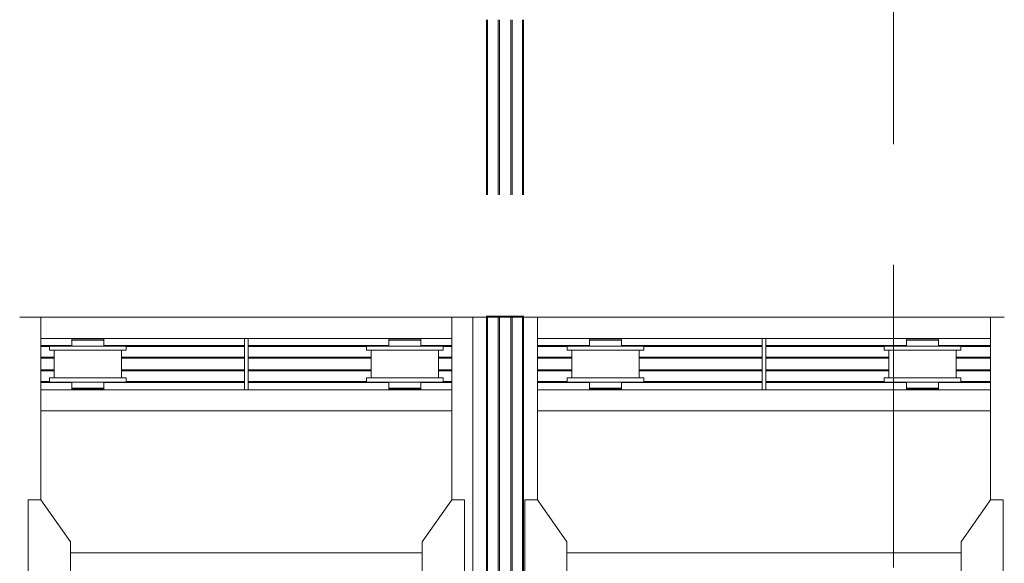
# Model space of a CAD drawing. Header units: millimetres. Extents: x 53746 to 116821, y -810352 to -765802.
# Tile 239 of 256: x 89091 to 93751, y -783289 to -780717. Entities that reach past the tile are written whole.
import ezdxf

# ---------------------------------------------------------------- set-up
doc = ezdxf.new("R2010")
doc.units = ezdxf.units.MM
doc.header["$MEASUREMENT"] = 0
doc.linetypes.add('DGN Style 3', pattern=[2002.806, 1430.575714, -572.230286])
doc.linetypes.add('DGN Style 6', pattern=[2720.955009, 1.430576, -572.230286, 1001.403, -572.230286, 1.430576, -572.230286])
for name, color, linetype, lineweight in [('Main Cradle', 7, 'Continuous', 0), ('Main Cradle Rails', 7, 'Continuous', 0), ('Side Slip Rails', 7, 'Continuous', 0)]:
    doc.layers.add(name, color=color, linetype=linetype, lineweight=lineweight)

# ---------------------------------------------------------------- blocks, each defined once
blk = doc.blocks.new('*U57')
at = {"color": 7, "linetype": 'DGN Style 3', "lineweight": 13}
blk.add_line((7943.4, 16213.2), (7943.4, -4026.1), dxfattribs=at)
at = {"layer": 'Main Cradle', "color": 7, "linetype": 'Continuous', "lineweight": 0}
for p, q in [((3808.3, 5952), (3908.3, 5952)), ((3908.3, 5952), (5853.5, 5952)), ((3908.3, 5952), (3908.3, 5852)), ((5853.5, 5952), (5853.5, 5852)), ((5953.5, 5952), (5853.5, 5952)), ((5953.5, 4569.1), (5953.5, 5952)), ((6018.4, 4569.1), (6018.4, 5952)), ((6023, 4569.1), (6023, 5952)), ((6073.4, 4569.1), (6073.4, 5952)), ((6078.4, 4569.1), (6078.4, 5952)), ((6133.4, 4569.1), (6133.4, 5952)), ((6138.4, 4569.1), (6138.4, 5952)), ((6188.7, 4569.1), (6188.7, 5952)), ((6193.4, 4569.1), (6193.4, 5952)), ((6258.3, 5088.7), (6258.3, 5952)), ((6258.3, 5952), (8403.5, 5952)), ((8403.5, 5952), (8403.5, 5088.7)), ((3908.3, 5852), (4872.9, 5852)), ((3908.3, 5609), (3908.3, 5852)), ((4054.7, 5844), (4054.7, 5815.5)), ((4090.9, 5849), (4090.9, 5852)), ((4093.9, 5849), (4093.4, 5849)), ((4130.9, 5844), (4101.7, 5844)), ((4159.2, 5849), (4159.1, 5849)), ((4159.4, 5849), (4159.2, 5849)), ((4160, 5849), (4159.4, 5849)), ((4166.3, 5849), (4160, 5849)), ((4167.8, 5849), (4166.3, 5849)), ((4167.8, 5849), (4170.9, 5849)), ((4170.9, 5852), (4170.9, 5849)), ((4184.7, 5844), (4201.3, 5844)), ((4207.1, 5844), (4201.3, 5844)), ((4888.9, 5852), (5853.5, 5852)), ((5554.7, 5844), (5554.7, 5815.5)), ((5590.9, 5849), (5590.9, 5852)), ((5630.9, 5844), (5601.7, 5844)), ((5667.8, 5849), (5670.9, 5849)), ((5670.9, 5852), (5670.9, 5849)), ((5684.7, 5844), (5701.3, 5844)), ((5707.1, 5844), (5701.3, 5844)), ((5707.1, 5815.5), (5707.1, 5844)), ((5853.5, 5609), (5853.5, 5852)), ((7322.9, 5852), (6258.3, 5852)), ((6504.7, 5849), (6510.5, 5849)), ((6527, 5849), (6510.5, 5849)), ((6540.9, 5849), (6540.9, 5852)), ((6620.9, 5852), (6620.9, 5849)), ((8403.5, 5852), (7338.9, 5852)), ((8004.7, 5849), (8010.5, 5849)), ((8027, 5849), (8010.5, 5849)), ((8040.9, 5849), (8040.9, 5852)), ((8120.9, 5852), (8120.9, 5849)), ((3971.9, 5665.5), (3971.9, 5795.5)), ((4191.7, 5795.5), (4130.9, 5795.5)), ((4200.2, 5795.5), (4191.7, 5795.5)), ((4201.3, 5815.5), (4207.1, 5815.5)), ((4289.9, 5795.5), (4289.9, 5665.5)), ((4312.1, 5815.5), (4298.3, 5815.5)), ((5471.9, 5665.5), (5471.9, 5795.5)), ((5560.5, 5815.5), (5559.7, 5815.5)), ((5700.2, 5795.5), (5630.9, 5795.5)), ((5701.3, 5815.5), (5707.1, 5815.5)), ((5789.9, 5795.5), (5789.9, 5665.5)), ((5812.1, 5815.5), (5798.3, 5815.5)), ((6399.7, 5795.5), (6413.4, 5795.5)), ((6421.9, 5665.5), (6421.9, 5795.5)), ((6511.5, 5815.5), (6580.9, 5815.5)), ((6650.2, 5815.5), (6580.9, 5815.5)), ((6739.9, 5795.5), (6739.9, 5665.5)), ((7899.7, 5795.5), (7913.4, 5795.5)), ((7921.9, 5665.5), (7921.9, 5795.5)), ((8011.5, 5815.5), (8080.9, 5815.5)), ((8141.7, 5795.5), (8080.9, 5795.5)), ((8239.9, 5795.5), (8239.9, 5665.5)), ((4061.5, 5645.5), (4130.9, 5645.5)), ((4200.2, 5645.5), (4130.9, 5645.5)), ((4312.1, 5665.5), (4298.3, 5665.5)), ((5561.5, 5645.5), (5630.9, 5645.5)), ((5700.2, 5645.5), (5630.9, 5645.5)), ((5812.1, 5665.5), (5798.3, 5665.5)), ((6399.7, 5645.5), (6413.4, 5645.5)), ((6510.5, 5645.5), (6504.7, 5645.5)), ((6511.5, 5665.5), (6520, 5665.5)), ((6520, 5665.5), (6580.9, 5665.5)), ((7899.7, 5645.5), (7913.4, 5645.5)), ((8010.5, 5645.5), (8004.7, 5645.5)), ((8011.5, 5665.5), (8020, 5665.5)), ((8020, 5665.5), (8080.9, 5665.5)), ((3908.3, 5609), (5853.5, 5609)), ((3908.3, 5509), (3908.3, 5609)), ((4090.9, 5609), (4090.9, 5612)), ((4170.9, 5612), (4170.9, 5609)), ((4184.7, 5612), (4201.3, 5612)), ((4207.1, 5612), (4201.3, 5612)), ((5590.9, 5609), (5590.9, 5612)), ((5670.9, 5612), (5670.9, 5609)), ((5684.7, 5612), (5701.3, 5612)), ((5707.1, 5612), (5701.3, 5612)), ((5853.5, 5509), (5853.5, 5609)), ((7322.9, 5609), (6258.3, 5609)), ((6504.7, 5617), (6510.5, 5617)), ((6527, 5617), (6510.5, 5617)), ((6543.9, 5612), (6540.9, 5612)), ((6540.9, 5609), (6540.9, 5612)), ((6543.9, 5612), (6545.5, 5612)), ((6545.5, 5612), (6551.7, 5612)), ((6551.7, 5612), (6552.3, 5612)), ((6552.3, 5612), (6552.5, 5612)), ((6552.5, 5612), (6552.6, 5612)), ((6580.9, 5617), (6610, 5617)), ((6617.8, 5612), (6618.3, 5612)), ((6620.9, 5612), (6620.9, 5609)), ((8403.5, 5609), (7338.9, 5609)), ((8004.7, 5617), (8010.5, 5617)), ((8027, 5617), (8010.5, 5617)), ((8043.9, 5612), (8040.9, 5612)), ((8040.9, 5609), (8040.9, 5612)), ((8043.9, 5612), (8045.5, 5612)), ((8045.5, 5612), (8051.7, 5612)), ((8051.7, 5612), (8052.3, 5612)), ((8052.3, 5612), (8052.5, 5612)), ((8052.5, 5612), (8052.6, 5612)), ((8080.9, 5617), (8110, 5617)), ((8117.8, 5612), (8118.3, 5612)), ((8120.9, 5612), (8120.9, 5609)), ((3908.3, 5509), (5853.5, 5509)), ((3908.3, 5088.7), (3908.3, 5509)), ((5853.5, 5088.7), (5853.5, 5509)), ((6258.3, 5509), (8403.5, 5509)), ((4048.3, 4837.7), (5713.5, 4837.7)), ((6398.3, 4837.7), (8263.5, 4837.7))]:
    blk.add_line(p, q, dxfattribs=at)
at = {"layer": 'Main Cradle', "color": 7, "linetype": 'Continuous', "lineweight": 0, "flags": 128}
for points in [[(6018.4, 5952), (5953.5, 5952), (5953.5, 5952)], [(6073.4, 5952), (6023, 5952), (6021.2, 5952), (6019.7, 5952), (6018.7, 5952), (6018.4, 5952), (6018.4, 5952)], [(6138.4, 5952), (6138.4, 5952), (6138, 5952), (6136.9, 5952), (6135.3, 5952), (6133.4, 5952), (6078.4, 5952), (6076.4, 5952), (6074.8, 5952), (6073.7, 5952), (6073.4, 5952), (6073.4, 5952)], [(6193.4, 5952), (6193.4, 5952), (6193, 5952), (6192, 5952), (6190.5, 5952), (6188.7, 5952), (6138.4, 5952)], [(6258.3, 5952), (6258.3, 5952), (6193.4, 5952)], [(8403.5, 5952), (8403.5, 5952), (8468.4, 5952)], [(4207.1, 5844), (4207.1, 5844), (4207.1, 5849), (4201.3, 5849), (4184.7, 5849), (4160, 5849), (4130.9, 5849), (4101.7, 5849), (4077, 5849), (4060.5, 5849), (4054.7, 5849), (4054.7, 5844), (4054.7, 5844)], [(4077, 5844), (4077, 5844), (4060.5, 5844), (4054.7, 5844), (4054.7, 5844)], [(4077, 5844), (4060.5, 5844), (4060.5, 5844)], [(4101.7, 5844), (4101.7, 5844), (4077, 5844)], [(4093.4, 5849), (4090.9, 5849), (4090.9, 5849)], [(4130.9, 5844), (4101.7, 5844), (4101.7, 5844)], [(4184.7, 5844), (4160, 5844), (4130.9, 5844), (4130.9, 5844)], [(4207.1, 5815.5), (4207.1, 5844), (4207.1, 5844)], [(4888.9, 5609), (4888.9, 5609), (4888.9, 5852), (4872.9, 5852), (4872.9, 5609)], [(5707.1, 5844), (5707.1, 5844), (5707.1, 5849), (5701.3, 5849), (5684.7, 5849), (5660, 5849), (5630.9, 5849), (5601.7, 5849), (5577, 5849), (5560.5, 5849), (5554.7, 5849), (5554.7, 5844), (5554.7, 5844)], [(5577, 5844), (5577, 5844), (5560.5, 5844), (5554.7, 5844), (5554.7, 5844)], [(5577, 5844), (5560.5, 5844), (5560.5, 5844)], [(5601.7, 5844), (5601.7, 5844), (5577, 5844)], [(5590.9, 5849), (5590.9, 5849), (5590.9, 5849), (5593.4, 5849), (5593.9, 5849), (5593.9, 5849), (5593.9, 5849)], [(5630.9, 5844), (5601.7, 5844), (5601.7, 5844)], [(5684.7, 5844), (5660, 5844), (5630.9, 5844), (5630.9, 5844)], [(5659.1, 5849), (5659.2, 5849), (5659.4, 5849), (5660, 5849)], [(5660, 5849), (5666.3, 5849), (5667.8, 5849)], [(6504.7, 5849), (6504.7, 5849), (6504.7, 5844), (6510.5, 5844), (6527, 5844), (6551.7, 5844), (6551.7, 5844)], [(6504.7, 5844), (6504.7, 5844), (6504.7, 5815.5)], [(6527, 5849), (6551.7, 5849), (6580.9, 5849), (6610, 5849), (6634.7, 5849), (6651.3, 5849), (6657.1, 5849)], [(6551.7, 5844), (6580.9, 5844), (6580.9, 5844)], [(6580.9, 5844), (6580.9, 5844), (6610, 5844), (6634.7, 5844), (6651.3, 5844), (6657.1, 5844)], [(6634.7, 5844), (6651.3, 5844), (6651.3, 5844)], [(6657.1, 5844), (6657.1, 5844), (6657.1, 5849), (6657.1, 5849)], [(6657.1, 5815.5), (6657.1, 5844), (6657.1, 5844)], [(7338.9, 5852), (7322.9, 5852), (7322.9, 5609), (7338.9, 5609), (7338.9, 5852)], [(8004.7, 5849), (8004.7, 5849), (8004.7, 5844), (8010.5, 5844), (8027, 5844), (8051.7, 5844), (8051.7, 5844)], [(8004.7, 5844), (8004.7, 5844), (8004.7, 5815.5)], [(8027, 5849), (8051.7, 5849), (8080.9, 5849), (8110, 5849), (8134.7, 5849), (8151.3, 5849), (8157.1, 5849)], [(8051.7, 5844), (8080.9, 5844), (8080.9, 5844)], [(8080.9, 5844), (8080.9, 5844), (8110, 5844), (8134.7, 5844), (8151.3, 5844), (8157.1, 5844)], [(8134.7, 5844), (8151.3, 5844), (8151.3, 5844)], [(8157.1, 5844), (8157.1, 5844), (8157.1, 5849), (8157.1, 5849)], [(8157.1, 5815.5), (8157.1, 5844), (8157.1, 5844)], [(3949.7, 5795.5), (3949.7, 5795.5), (3949.7, 5815.5), (3963.4, 5815.5), (4002.7, 5815.5), (4061.5, 5815.5), (4130.9, 5815.5), (4200.2, 5815.5), (4259, 5815.5), (4298.3, 5815.5)], [(3949.7, 5795.5), (3963.4, 5795.5), (4002.7, 5795.5), (4061.5, 5795.5), (4130.9, 5795.5)], [(4054.7, 5815.5), (4054.7, 5815.5), (4054.7, 5815.5), (4059.7, 5815.5), (4060.5, 5815.5)], [(4200.2, 5795.5), (4259, 5795.5), (4298.3, 5795.5), (4312.1, 5795.5)], [(4312.1, 5815.5), (4312.1, 5795.5), (4312.1, 5795.5)], [(5449.7, 5795.5), (5449.7, 5795.5), (5449.7, 5815.5), (5463.4, 5815.5), (5502.7, 5815.5), (5561.5, 5815.5), (5630.9, 5815.5), (5700.2, 5815.5), (5759, 5815.5), (5798.3, 5815.5)], [(5449.7, 5795.5), (5463.4, 5795.5), (5502.7, 5795.5), (5561.5, 5795.5), (5630.9, 5795.5)], [(5559.7, 5815.5), (5554.7, 5815.5), (5554.7, 5815.5)], [(5700.2, 5795.5), (5759, 5795.5), (5798.3, 5795.5), (5812.1, 5795.5)], [(5812.1, 5815.5), (5812.1, 5795.5), (5812.1, 5795.5)], [(6399.7, 5795.5), (6399.7, 5815.5), (6399.7, 5815.5)], [(6511.5, 5815.5), (6452.7, 5815.5), (6413.4, 5815.5), (6399.7, 5815.5)], [(6520, 5795.5), (6511.5, 5795.5), (6452.7, 5795.5), (6413.4, 5795.5)], [(6762.1, 5815.5), (6762.1, 5815.5), (6762.1, 5795.5), (6748.3, 5795.5), (6709, 5795.5), (6650.2, 5795.5), (6580.9, 5795.5), (6520, 5795.5)], [(6762.1, 5815.5), (6748.3, 5815.5), (6709, 5815.5), (6650.2, 5815.5), (6650.2, 5815.5)], [(7899.7, 5795.5), (7899.7, 5815.5), (7899.7, 5815.5)], [(8011.5, 5815.5), (7952.7, 5815.5), (7913.4, 5815.5), (7899.7, 5815.5)], [(8080.9, 5795.5), (8080.9, 5795.5), (8011.5, 5795.5), (7952.7, 5795.5), (7913.4, 5795.5)], [(8262.1, 5815.5), (8248.3, 5815.5), (8209, 5815.5), (8150.2, 5815.5), (8080.9, 5815.5)], [(8262.1, 5815.5), (8262.1, 5815.5), (8262.1, 5795.5), (8248.3, 5795.5), (8209, 5795.5), (8150.2, 5795.5), (8141.7, 5795.5)], [(3949.7, 5645.5), (3949.7, 5645.5), (3949.7, 5665.5), (3963.4, 5665.5), (4002.7, 5665.5), (4061.5, 5665.5), (4130.9, 5665.5), (4200.2, 5665.5), (4259, 5665.5), (4298.3, 5665.5)], [(3949.7, 5645.5), (3963.4, 5645.5), (4002.7, 5645.5), (4061.5, 5645.5), (4061.5, 5645.5)], [(4054.7, 5645.5), (4054.7, 5617), (4054.7, 5617)], [(4200.2, 5645.5), (4259, 5645.5), (4298.3, 5645.5), (4312.1, 5645.5)], [(4207.1, 5617), (4207.1, 5617), (4207.1, 5645.5)], [(4312.1, 5665.5), (4312.1, 5645.5), (4312.1, 5645.5)], [(5449.7, 5645.5), (5449.7, 5645.5), (5449.7, 5665.5), (5463.4, 5665.5), (5502.7, 5665.5), (5561.5, 5665.5), (5630.9, 5665.5), (5700.2, 5665.5), (5759, 5665.5), (5798.3, 5665.5)], [(5449.7, 5645.5), (5463.4, 5645.5), (5502.7, 5645.5), (5561.5, 5645.5), (5561.5, 5645.5)], [(5554.7, 5645.5), (5554.7, 5617), (5554.7, 5617)], [(5700.2, 5645.5), (5759, 5645.5), (5798.3, 5645.5), (5812.1, 5645.5)], [(5707.1, 5617), (5707.1, 5617), (5707.1, 5645.5)], [(5812.1, 5665.5), (5812.1, 5645.5), (5812.1, 5645.5)], [(6399.7, 5645.5), (6399.7, 5665.5), (6399.7, 5665.5)], [(6511.5, 5665.5), (6452.7, 5665.5), (6413.4, 5665.5), (6399.7, 5665.5)], [(6580.9, 5645.5), (6511.5, 5645.5), (6452.7, 5645.5), (6413.4, 5645.5)], [(6504.7, 5645.5), (6504.7, 5617), (6504.7, 5617)], [(6762.1, 5665.5), (6762.1, 5665.5), (6762.1, 5645.5), (6748.3, 5645.5), (6709, 5645.5), (6650.2, 5645.5), (6580.9, 5645.5), (6580.9, 5645.5)], [(6762.1, 5665.5), (6748.3, 5665.5), (6709, 5665.5), (6650.2, 5665.5), (6580.9, 5665.5)], [(6634.7, 5617), (6634.7, 5617), (6651.3, 5617), (6657.1, 5617), (6657.1, 5645.5)], [(6657.1, 5645.5), (6657.1, 5645.5), (6657.1, 5645.5), (6652, 5645.5), (6651.3, 5645.5), (6651.3, 5645.5)], [(7899.7, 5645.5), (7899.7, 5665.5), (7899.7, 5665.5)], [(8011.5, 5665.5), (7952.7, 5665.5), (7913.4, 5665.5), (7899.7, 5665.5)], [(8262.1, 5665.5), (8262.1, 5665.5), (8262.1, 5645.5), (8248.3, 5645.5), (8209, 5645.5), (8150.2, 5645.5), (8080.9, 5645.5), (8011.5, 5645.5), (7952.7, 5645.5), (7913.4, 5645.5)], [(8004.7, 5645.5), (8004.7, 5617), (8004.7, 5617)], [(8262.1, 5665.5), (8248.3, 5665.5), (8209, 5665.5), (8150.2, 5665.5), (8080.9, 5665.5)], [(8134.7, 5617), (8134.7, 5617), (8151.3, 5617), (8157.1, 5617), (8157.1, 5645.5)], [(8157.1, 5645.5), (8157.1, 5645.5), (8152, 5645.5), (8151.3, 5645.5), (8151.3, 5645.5)], [(4054.7, 5617), (4054.7, 5617), (4054.7, 5612), (4054.7, 5612)], [(4130.9, 5617), (4130.9, 5617), (4101.7, 5617), (4077, 5617), (4060.5, 5617), (4054.7, 5617)], [(4184.7, 5612), (4160, 5612), (4130.9, 5612), (4101.7, 5612), (4077, 5612), (4060.5, 5612), (4054.7, 5612)], [(4077, 5617), (4060.5, 5617), (4060.5, 5617)], [(4160, 5617), (4130.9, 5617), (4130.9, 5617)], [(4207.1, 5612), (4207.1, 5612), (4207.1, 5617), (4201.3, 5617), (4184.7, 5617), (4160, 5617), (4160, 5617)], [(5554.7, 5617), (5554.7, 5617), (5554.7, 5612), (5554.7, 5612)], [(5601.7, 5617), (5601.7, 5617), (5577, 5617), (5560.5, 5617), (5554.7, 5617)], [(5684.7, 5612), (5660, 5612), (5630.9, 5612), (5601.7, 5612), (5577, 5612), (5560.5, 5612), (5554.7, 5612)], [(5577, 5617), (5560.5, 5617), (5560.5, 5617)], [(5630.9, 5617), (5630.9, 5617), (5601.7, 5617)], [(5707.1, 5612), (5707.1, 5612), (5707.1, 5617), (5701.3, 5617), (5684.7, 5617), (5660, 5617), (5630.9, 5617), (5630.9, 5617)], [(6504.7, 5617), (6504.7, 5617), (6504.7, 5612), (6510.5, 5612), (6527, 5612), (6551.7, 5612), (6580.9, 5612), (6610, 5612), (6634.7, 5612), (6651.3, 5612), (6657.1, 5612), (6657.1, 5617), (6657.1, 5617)], [(6527, 5617), (6551.7, 5617), (6580.9, 5617), (6580.9, 5617)], [(6580.9, 5617), (6610, 5617), (6610, 5617)], [(6610, 5617), (6610, 5617), (6634.7, 5617)], [(6618.3, 5612), (6620.9, 5612), (6620.9, 5612)], [(6634.7, 5617), (6651.3, 5617), (6651.3, 5617)], [(8004.7, 5617), (8004.7, 5617), (8004.7, 5612), (8010.5, 5612), (8027, 5612), (8051.7, 5612), (8080.9, 5612), (8110, 5612), (8134.7, 5612), (8151.3, 5612), (8157.1, 5612), (8157.1, 5617), (8157.1, 5617)], [(8027, 5617), (8051.7, 5617), (8080.9, 5617), (8080.9, 5617)], [(8080.9, 5617), (8110, 5617), (8110, 5617)], [(8110, 5617), (8110, 5617), (8134.7, 5617)], [(8118.3, 5612), (8120.9, 5612), (8120.9, 5612)], [(8134.7, 5617), (8151.3, 5617), (8151.3, 5617)], [(4048.3, 4569.1), (4048.3, 4888.7), (3908.3, 5088.7), (3848.3, 5088.7), (3848.3, 4569.1)], [(5713.5, 4569.1), (5713.5, 4888.7), (5853.4, 5088.7), (5913.4, 5088.7), (5913.5, 4569.1)], [(6398.3, 4569.1), (6398.3, 4888.7), (6258.3, 5088.7), (6198.3, 5088.7), (6198.3, 4569.1)], [(8263.5, 4569.1), (8263.5, 4888.7), (8403.4, 5088.7), (8463.4, 5088.7), (8463.5, 4569.1)]]:
    blk.add_lwpolyline(points, dxfattribs=at)
at = {"layer": 'Main Cradle Rails', "color": 7, "linetype": 'Continuous', "lineweight": 0}
for p, q in [((3908.3, 5818), (4054.7, 5818)), ((3908.3, 5813.4), (3949.7, 5813.4)), ((4207.1, 5818), (4872.9, 5818)), ((4312.1, 5813.4), (4872.9, 5813.4)), ((4888.9, 5818), (5554.7, 5818)), ((4888.9, 5813.4), (5449.7, 5813.4)), ((5707.1, 5818), (5853.5, 5818)), ((5812.1, 5813.4), (5853.5, 5813.4)), ((6258.3, 5818), (6504.7, 5818)), ((6258.3, 5813.4), (6399.7, 5813.4)), ((6657.1, 5818), (7322.9, 5818)), ((6762.1, 5813.4), (7322.9, 5813.4)), ((7338.9, 5818), (8004.7, 5818)), ((7338.9, 5813.4), (7899.7, 5813.4)), ((8157.1, 5818), (8403.5, 5818)), ((8262.1, 5813.4), (8403.5, 5813.4)), ((3908.3, 5763), (3971.9, 5763)), ((3908.3, 5758), (3971.9, 5758)), ((4289.9, 5763), (4872.9, 5763)), ((4289.9, 5758), (4872.9, 5758)), ((4888.9, 5763), (5471.9, 5763)), ((4888.9, 5758), (5471.9, 5758)), ((5789.9, 5763), (5853.5, 5763)), ((5789.9, 5758), (5853.5, 5758)), ((6258.3, 5763), (6421.9, 5763)), ((6258.3, 5758), (6421.9, 5758)), ((6739.9, 5763), (7322.9, 5763)), ((6739.9, 5758), (7322.9, 5758)), ((7338.9, 5763), (7921.9, 5763)), ((7338.9, 5758), (7921.9, 5758)), ((8239.9, 5763), (8403.5, 5763)), ((8239.9, 5758), (8403.5, 5758)), ((3908.3, 5703), (3971.9, 5703)), ((3908.3, 5698), (3971.9, 5698)), ((4289.9, 5703), (4872.9, 5703)), ((4289.9, 5698), (4872.9, 5698)), ((4888.9, 5703), (5471.9, 5703)), ((4888.9, 5698), (5471.9, 5698)), ((5789.9, 5703), (5853.5, 5703)), ((5789.9, 5698), (5853.5, 5698)), ((6258.3, 5703), (6421.9, 5703)), ((6258.3, 5698), (6421.9, 5698)), ((6739.9, 5703), (7322.9, 5703)), ((6739.9, 5698), (7322.9, 5698)), ((7338.9, 5703), (7921.9, 5703)), ((7338.9, 5698), (7921.9, 5698)), ((8239.9, 5703), (8403.5, 5703)), ((8239.9, 5698), (8403.5, 5698)), ((3908.3, 5647.6), (3949.7, 5647.6)), ((3908.3, 5643), (4054.7, 5643)), ((4207.1, 5643), (4872.9, 5643)), ((4312.1, 5647.6), (4872.9, 5647.6)), ((4888.9, 5647.6), (5449.7, 5647.6)), ((4888.9, 5643), (5554.7, 5643)), ((5707.1, 5643), (5853.5, 5643)), ((5812.1, 5647.6), (5853.5, 5647.6)), ((6258.3, 5647.6), (6399.7, 5647.6)), ((6258.3, 5643), (6504.7, 5643)), ((6657.1, 5643), (7322.9, 5643)), ((6762.1, 5647.6), (7322.9, 5647.6)), ((7338.9, 5647.6), (7899.7, 5647.6)), ((7338.9, 5643), (8004.7, 5643)), ((8157.1, 5643), (8403.5, 5643)), ((8262.1, 5647.6), (8403.5, 5647.6))]:
    blk.add_line(p, q, dxfattribs=at)
at = {"layer": 'Side Slip Rails', "color": 7, "linetype": 'DGN Style 6', "lineweight": 0}
for p, q in [((6018.4, 5957), (6018.4, 7359.6)), ((6023, 5957), (6023, 7359.6)), ((6073.4, 5957), (6073.4, 7359.6)), ((6078.4, 5957), (6078.4, 7359.6)), ((6133.4, 5957), (6133.4, 7359.6)), ((6138.4, 5957), (6138.4, 7359.6)), ((6188.7, 5957), (6188.7, 7359.6)), ((6193.4, 5957), (6193.4, 7359.6))]:
    blk.add_line(p, q, dxfattribs=at)
at = {"layer": 'Side Slip Rails', "color": 7, "linetype": 'Continuous', "lineweight": 0, "flags": 128}
for points in [[(6073.4, 5957), (6023, 5957), (6021.2, 5957), (6019.7, 5957), (6018.7, 5957), (6018.4, 5957), (6018.4, 5957)], [(6138.4, 5957), (6138.4, 5957), (6138, 5957), (6136.9, 5957), (6135.3, 5957), (6133.4, 5957), (6078.4, 5957), (6076.4, 5957), (6074.8, 5957), (6073.7, 5957), (6073.4, 5957), (6073.4, 5957)], [(6193.4, 5957), (6193.4, 5957), (6193, 5957), (6192, 5957), (6190.5, 5957), (6188.7, 5957), (6138.4, 5957)]]:
    blk.add_lwpolyline(points, dxfattribs=at)

msp = doc.modelspace()

# ---------------------------------------------------------------- block references
at = {"layer": 'Main Cradle Rails', "color": 7, "linetype": 'Continuous', "lineweight": 0}
msp.add_blockref('*U57', (85283.05, -788076.95), dxfattribs=at)

doc.saveas('drawing.dxf')
